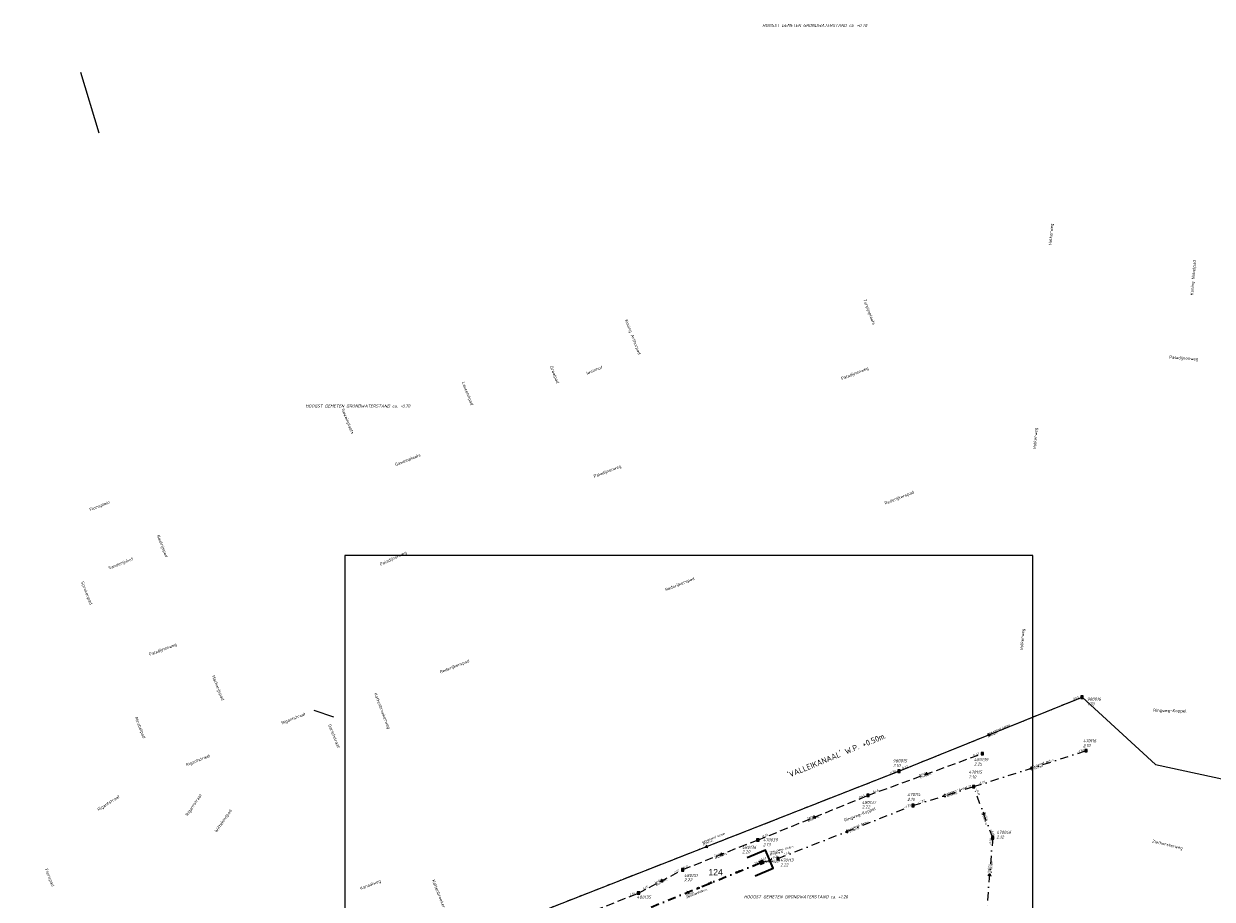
# Model space of a CAD drawing. Header units: metres. Extents: x 152202 to 157341, y 461610 to 468701.
# Tile 122 of 238: x 154585 to 155309, y 464277 to 464811. Entities that reach past the tile are written whole.
import ezdxf
from ezdxf.enums import TextEntityAlignment as Align
from ezdxf.lldxf.tags import DXFTag

# ---------------------------------------------------------------- set-up
doc = ezdxf.new("R2010")
doc.units = ezdxf.units.M
doc.header["$PDMODE"] = 64
doc.header["$PDSIZE"] = 1.5
for name, pattern in [('RI-GWA', [18.45, 6, -1.8, 1.75, -1.8, 1.75, -1.8, 1.75, -1.8]), ('RI-HWA', [7.4, 5, -2.4]), ('RI-VWA', [11, 5, -3, 0, -3])]:
    doc.linetypes.add(name, pattern=pattern)
doc.layers.get('0').update_dxf_attribs({"linetype": 'CONTINUOUS'})
doc.layers.get('DEFPOINTS').update_dxf_attribs({"linetype": 'CONTINUOUS'})
for name, color, linetype, lineweight in [('B-OI-RI-GWA-MATERIAAL-T18', 10, 'CONTINUOUS', 18), ('B-OI-RI-GWA-PUTDEKSELHOOGTE-T25', 10, 'CONTINUOUS', 25), ('B-OI-RI-GWA_BOB-T18', 10, 'CONTINUOUS', 18), ('B-OI-RI-GWA_DIAMETER-T18', 10, 'CONTINUOUS', 18), ('B-OI-RI-GWA_PUTNUMMER-T18', 10, 'CONTINUOUS', 18), ('B-OI-RI-GWA_RIOOLPUT-S', 10, 'CONTINUOUS', 25), ('B-OI-RI-GWA_TRANSPORTLEIDING-G', 10, 'RI-GWA', 18), ('B-OI-RI-HWA-BOB-T18', 150, 'CONTINUOUS', 18), ('B-OI-RI-HWA-MATERIAAL-T18', 150, 'CONTINUOUS', 18), ('B-OI-RI-HWA-PUTDEKSELHOOGTE-T25', 150, 'CONTINUOUS', 25), ('B-OI-RI-HWA-PUTNUMMER-T25', 150, 'CONTINUOUS', 25), ('B-OI-RI-HWA_DIAMETER-T18', 150, 'CONTINUOUS', 18), ('B-OI-RI-HWA_RIOOLPUT-S', 150, 'CONTINUOUS', 25), ('B-OI-RI-HWA_TRANSPORTLEIDING-G', 150, 'RI-HWA', 18), ('B-OI-RI-PERSLEIDING-G', 210, 'RI-PERS', 18), ('B-OI-RI-STROOMRICHTING-S', 252, 'CONTINUOUS', 25), ('B-OI-RI-VWA-BOB-T18', 34, 'CONTINUOUS', 18), ('B-OI-RI-VWA-DIAMETER-T18', 34, 'CONTINUOUS', 18), ('B-OI-RI-VWA-MATERIAAL-T18', 34, 'CONTINUOUS', 18), ('B-OI-RI-VWA_PUTDEKSELHOOGTE-T25', 34, 'CONTINUOUS', 25), ('B-OI-RI-VWA_PUTNUMMER-T25', 34, 'CONTINUOUS', 25), ('B-OI-RI-VWA_RIOOLPUT-S', 34, 'CONTINUOUS', 25), ('B-OI-RI-VWA_TRANSPORTLEIDING-G', 34, 'RI-VWA', 18), ('B-OI-WH-WATERPEIL-T35', 3, 'CONTINUOUS', 35), ('B-RO-OG-TOPOGRAFIE-T18', 2, 'CONTINUOUS', 18), ('N-OI-RI-STROOMRICHTING-S', 252, 'CONTINUOUS', 25), ('N-OI-RI-T50', 130, 'CONTINUOUS', 50), ('N-OI-RI-VRIJVERVAL_HULPSTUK-S', 210, 'CONTINUOUS', 25), ('N-OI-RI-VWA-BOB-T18', 36, 'CONTINUOUS', 18), ('N-OI-RI-VWA-DIAMETER-HOOGTE-T18', 36, 'CONTINUOUS', 18), ('N-OI-RI-VWA-DIAMETER-T18', 36, 'CONTINUOUS', 18), ('N-OI-RI-VWA-MATERIAAL-T18', 36, 'CONTINUOUS', 18), ('N-OI-RI-VWA_PUTDEKSELHOOGTE-T25', 36, 'CONTINUOUS', 25), ('N-OI-RI-VWA_PUTNUMMER-T25', 36, 'CONTINUOUS', 25), ('N-OI-RI-VWA_RIOOLPUT-S', 36, 'CONTINUOUS', 25), ('N-OI-RI-VWA_TRANSPORTLEIDING-G', 36, 'RI-VWA', 35), ('N-OI-WH-T25', 2, 'CONTINUOUS', 25), ('N-RO-KG-GRENS_WERK-G', 7, 'XX-WERKGRENS', 35)]:
    doc.layers.add(name, color=color, linetype=linetype, lineweight=lineweight)
doc.styles.add('ARIAL', font='arial.ttf')
doc.styles.add('NLCS-ISO-M200-T18', font='NLCS-ISO.ttf', dxfattribs={"height": 360})
doc.styles.add('NLCS-ISO-M500-T18_CURSIEF', font='NLCS-ISO.ttf', dxfattribs={"oblique": 15, "height": 0.9})
doc.styles.add('NLCS-ISO-M750-T18_CURSIEF', font='NLCS-ISO.ttf', dxfattribs={"oblique": 15, "height": 1.35})
doc.styles.add('NLCS-ISO-M750-T25_CURSIEF', font='NLCS-ISO.ttf', dxfattribs={"oblique": 15, "height": 1.875})
doc.styles.add('NLCS-ISO-M750-T35', font='NLCS-ISO.ttf', dxfattribs={"height": 2.625})
tags = doc.linetypes.add('RI-PERS', pattern='A,7,-2,["P",Standard,S=1.8,R=0,X=-0.5,Y=-0.9],-2,7,-2,[102,NLCS.SHX,S=1,R=180,X=0,Y=0],-2', length=22).pattern_tags.tags
tags[6] = DXFTag(74, 10)
doc.linetypes.add('XX-WERKGRENS', pattern='A,0,[137,NLCS.SHX,S=0.1,R=0,X=-1.1,Y=-1.35],-6', length=6)

# ---------------------------------------------------------------- blocks, each defined once
blk = doc.blocks.new('ACMAP_ANN_TEMPLATE_vwa-diam')
at = {"style": 'NLCS-ISO-M750-T18_CURSIEF', "oblique": 15}
blk.add_attdef('vwa-diam', (0.3, -1.3), '', height=1.35, dxfattribs=at)
blk = doc.blocks.new('ACMAP_ANN_TEMPLATE_vwa-diam-hoogte')
at = {"style": 'NLCS-ISO-M750-T18_CURSIEF', "oblique": 15}
blk.add_attdef('vwa-diam-hoogte', (6.5, -1.3), '', height=1.35, dxfattribs=at)
blk = doc.blocks.new('ACMAP_ANN_TEMPLATE_vwa-materiaal')
at = {"style": 'NLCS-ISO-M750-T18_CURSIEF', "oblique": 15}
blk.add_attdef('vwa-mat', (0.3, 0.2), '', height=1.35, dxfattribs=at)
blk = doc.blocks.new('ACMAP_ANN_TEMPLATE_vwa-nap-r')
at = {"style": 'NLCS-ISO-M750-T18_CURSIEF', "oblique": 15}
blk.add_attdef('vwa-nap-r', (-5.6, 0.2), '', height=1.35, dxfattribs=at)
blk = doc.blocks.new('ACMAP_ANN_TEMPLATE_type knoop')
at = {"layer": 'DEFPOINTS', "style": 'NLCS-ISO-M750-T18_CURSIEF', "oblique": 15}
blk.add_attdef('type_knoop', (0, 0), '', height=1.35, dxfattribs=at)
blk = doc.blocks.new('ACMAP_ANN_TEMPLATE_vwa-puth')
at = {"style": 'NLCS-ISO-M750-T25_CURSIEF', "oblique": 15}
blk.add_attdef('vwa-puth', (-3, 5), '', height=1.88, dxfattribs=at)
blk = doc.blocks.new('ACMAP_ANN_TEMPLATE_vwa-putnr')
at = {"style": 'NLCS-ISO-M750-T25_CURSIEF', "oblique": 15}
blk.add_attdef('vaw-putnr', (-3, 7.9), '', height=1.88, dxfattribs=at)
blk = doc.blocks.new('ACMAP_ANN_TEMPLATE_hwa-diam')
at = {"style": 'NLCS-ISO-M750-T18_CURSIEF', "oblique": 15}
blk.add_attdef('hwa-diam', (-3.7, -1.3), '', height=1.35, dxfattribs=at)
blk = doc.blocks.new('ACMAP_ANN_TEMPLATE_hwa-materiaal')
at = {"style": 'NLCS-ISO-M750-T18_CURSIEF', "oblique": 15}
blk.add_attdef('hwa-mat', (-3.7, 0.2), '', height=1.35, dxfattribs=at)
blk = doc.blocks.new('ACMAP_ANN_TEMPLATE_hwa-nap-l')
at = {"style": 'NLCS-ISO-M750-T18_CURSIEF', "oblique": 15}
blk.add_attdef('hwa-nap-l', (3.3, 0.2), '', height=1.35, dxfattribs=at)
blk = doc.blocks.new('ACMAP_ANN_TEMPLATE_hwa-nap-r')
at = {"style": 'NLCS-ISO-M750-T18_CURSIEF', "oblique": 15}
blk.add_attdef('hwa-nap-r', (-5.6, 0.2), '', height=1.35, dxfattribs=at)
blk = doc.blocks.new('ACMAP_ANN_TEMPLATE_vwa-nap-l')
at = {"style": 'NLCS-ISO-M750-T18_CURSIEF', "oblique": 15}
blk.add_attdef('vwa-nap-l', (3.3, 0.2), '', height=1.35, dxfattribs=at)
blk = doc.blocks.new('ACMAP_ANN_TEMPLATE_gwa-diam')
at = {"style": 'NLCS-ISO-M500-T18_CURSIEF', "oblique": 15}
blk.add_attdef('gwa-diam', (-2.2, -1.3), '', height=1.2, dxfattribs=at)
blk = doc.blocks.new('ACMAP_ANN_TEMPLATE_gwa-materiaal')
at = {"style": 'NLCS-ISO-M750-T18_CURSIEF', "oblique": 15}
blk.add_attdef('gwa-mat', (-2.2, 0.2), '', height=1.35, dxfattribs=at)
blk = doc.blocks.new('ACMAP_ANN_TEMPLATE_gwa-nap-l')
at = {"style": 'NLCS-ISO-M750-T18_CURSIEF', "oblique": 15}
blk.add_attdef('gwa-nap-l', (2.3, 0.2), '', height=1.35, dxfattribs=at)
blk = doc.blocks.new('ACMAP_ANN_TEMPLATE_gwa-nap-r')
at = {"style": 'NLCS-ISO-M750-T18_CURSIEF', "oblique": 15}
blk.add_attdef('gwa-nap-r', (-5.6, 0.2), '', height=1.35, dxfattribs=at)
blk = doc.blocks.new('ACMAP_ANN_TEMPLATE_hwa-puth')
at = {"color": 0, "linetype": 'ByBlock', "style": 'NLCS-ISO-M750-T25_CURSIEF', "oblique": 15}
blk.add_attdef('hwa-puth', (-9, -6.8), '', height=1.88, dxfattribs=at)
blk = doc.blocks.new('ACMAP_ANN_TEMPLATE_hwa-putnr')
at = {"color": 0, "linetype": 'ByBlock', "style": 'NLCS-ISO-M750-T25_CURSIEF', "oblique": 15}
blk.add_attdef('hwa-putnr', (-9, -4.1), '', height=1.88, dxfattribs=at)
blk = doc.blocks.new('ACMAP_ANN_TEMPLATE_gwa-puth')
at = {"style": 'NLCS-ISO-M750-T25_CURSIEF', "oblique": 15}
blk.add_attdef('gwa-puth', (3, -5), '', height=1.88, dxfattribs=at)
blk = doc.blocks.new('ACMAP_ANN_TEMPLATE_gwa-putnr')
at = {"style": 'NLCS-ISO-M750-T25_CURSIEF', "oblique": 15}
blk.add_attdef('gwa-putnr', (3, -2.1), '', height=1.88, dxfattribs=at)
blk = doc.blocks.new('SRI-HULP')
h = blk.add_hatch(color=256)
h.dxf.hatch_style = 1
h.paths.add_polyline_path([(-0.7, 0.7, 0.198912), (-1, 0, 0.198912), (-0.7, -0.7), (0, 0)])
h = blk.add_hatch(color=256)
h.dxf.hatch_style = 1
h.paths.add_polyline_path([(1, 0, 0.198912), (0.7, 0.7), (0, 0), (0.7, -0.7, 0.198912)])
for p, q in [((-0.7, 0.7), (0.7, -0.7)), ((-0.7, -0.7), (0.7, 0.7))]:
    blk.add_line(p, q)
blk.add_circle((0, 0), 1)
blk = doc.blocks.new('B-SRI-PUT_VWA-SO')
at = {"flags": 128}
blk.add_lwpolyline([(-2, 2), (2, 2), (2, -2), (-2, -2)], close=True, dxfattribs=at)
at = {"lineweight": -3, "flags": 128}
blk.add_lwpolyline([(2, -2), (2, 2), (-2, 2), (-2, -2)], close=True, dxfattribs=at)
at = {"lineweight": -3}
blk.add_circle((0, 0), 2, dxfattribs=at)

msp = doc.modelspace()

# ---------------------------------------------------------------- linework, layer by layer
at = {"layer": 'B-OI-RI-GWA_RIOOLPUT-S', "transparency": 33554623}
for p in [(155229.97, 464400.35), (155118.4, 464355.3)]:
    msp.add_point(p, dxfattribs=at)
at = {"layer": 'B-OI-RI-GWA_TRANSPORTLEIDING-G'}
for p, q in [((155118.4, 464355.3), (155229.97, 464400.35)), ((154882.1, 464262.7), (155118.4, 464355.3))]:
    msp.add_line(p, q, dxfattribs=at)
at = {"layer": 'B-OI-RI-HWA_RIOOLPUT-S'}
for p in [(155169.2, 464366), (155099.5, 464340.5), (155032.4, 464313.3), (154986.57, 464295.17), (154959.7, 464281)]:
    msp.add_point(p, dxfattribs=at)
at = {"layer": 'B-OI-RI-HWA_TRANSPORTLEIDING-G'}
for p, q in [((155099.5, 464340.5), (155169.2, 464366)), ((155032.4, 464313.3), (155099.5, 464340.5)), ((155032.4, 464313.3), (154986.57, 464295.17)), ((154959.7, 464281), (154986.57, 464295.17)), ((154885.2, 464251.3), (154959.7, 464281))]:
    msp.add_line(p, q, dxfattribs=at)
at = {"layer": 'B-OI-RI-PERSLEIDING-G'}
for p, q in [((154630.98, 464744.21), (154619.81, 464781.06)), ((155118.4, 464355.3), (155229.97, 464400.35)), ((155229.97, 464400.35), (155274.83, 464359.27)), ((154774.11, 464388.22), (154762.12, 464392.35)), ((154882.1, 464262.7), (155118.4, 464355.3)), ((155274.83, 464359.27), (155399.36, 464332.54))]:
    msp.add_line(p, q, dxfattribs=at)
at = {"layer": 'B-OI-RI-STROOMRICHTING-S'}
for points in [[(155172.58, 464377.95), (155174.18, 464377.82), (155173.12, 464376.62)], [(155199.32, 464357.91), (155198.17, 464356.79), (155199.76, 464356.54)], [(155135.45, 464354.42), (155134.35, 464353.25), (155135.95, 464353.07)], [(155146.58, 464341.21), (155145.42, 464340.09), (155147.01, 464339.83)], [(155067.01, 464328.11), (155065.95, 464326.9), (155067.56, 464326.77)], [(155170.88, 464329.16), (155169.71, 464330.26), (155169.53, 464328.65)], [(155086.89, 464319.36), (155085.82, 464318.17), (155087.42, 464318.02)], [(155001.33, 464310.2), (155000.25, 464309), (155001.85, 464308.86)], [(155010.56, 464305.43), (155009.48, 464304.23), (155011.09, 464304.1)], [(155040.96, 464301.89), (155039.72, 464300.86), (155041.28, 464300.48)], [(155172.86, 464291.51), (155173.7, 464292.88), (155174.3, 464291.38)], [(154974.07, 464289.39), (154973.14, 464288.08), (154974.74, 464288.12)]]:
    msp.add_lwpolyline(points, dxfattribs=at)
at = {"layer": 'B-OI-RI-VWA_RIOOLPUT-S'}
for p in [(155232.45, 464367.73), (155163.88, 464345.84), (155126.96, 464334.34), (155175.53, 464314.67), (155034.77, 464299.74), (155044.67, 464301.99)]:
    msp.add_point(p, dxfattribs=at)
at = {"layer": 'B-OI-RI-VWA_TRANSPORTLEIDING-G'}
for p, q in [((155163.88, 464345.84), (155232.45, 464367.73)), ((155126.96, 464334.34), (155163.88, 464345.84)), ((155175.53, 464314.67), (155163.88, 464345.84)), ((155044.67, 464301.99), (155126.96, 464334.34)), ((155175.53, 464314.67), (155171.87, 464271.09)), ((155034.77, 464299.74), (155044.67, 464301.99))]:
    msp.add_line(p, q, dxfattribs=at)
at = {"layer": 'DEFPOINTS', "flags": 128}
msp.add_lwpolyline([(155200.091, 464486.663), (154780.704, 464486.663), (154780.704, 464258.328), (154585.091, 464258.328), (154585.091, 463882.913), (154703.67, 463882.913), (154735.091, 463882.913), (155058.611, 463882.913), (155058.611, 463956.567), (155200.091, 463956.567)], close=True, dxfattribs=at)
at = {"layer": 'N-OI-RI-STROOMRICHTING-S'}
msp.add_lwpolyline([(154989.2, 464282.06), (154990.8, 464281.93), (154989.74, 464280.72)], dxfattribs=at)
msp.add_lwpolyline([(154989.2, 464282.06), (154990.8, 464281.93), (154989.74, 464280.72)], dxfattribs=at)
at = {"layer": 'N-OI-RI-VWA_RIOOLPUT-S'}
msp.add_point((155034.77, 464299.74), dxfattribs=at)
at = {"layer": 'N-OI-RI-VWA_TRANSPORTLEIDING-G'}
msp.add_line((154946.84, 464264.12), (155034.77, 464299.74), dxfattribs=at)
at = {"layer": 'N-RO-KG-GRENS_WERK-G', "ltscale": 0.5, "flags": 128}
msp.add_lwpolyline([(155030.731, 464291.427), (155041.749, 464296.183), (155036.994, 464307.2), (155025.976, 464302.445)], dxfattribs=at)

# ---------------------------------------------------------------- block references
at = {"layer": 'B-OI-RI-GWA-MATERIAAL-T18', "transparency": 33554623}
ref = msp.add_blockref('ACMAP_ANN_TEMPLATE_gwa-materiaal', (155174.185, 464377.825), dxfattribs=dict(at, rotation=21.98798818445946))
ref.add_attrib('gwa-mat', 'gewapend beton', (155172.07, 464377.187), dxfattribs={"layer": '0', "color": 0, "linetype": 'ByBlock', "height": 1.35, "rotation": 21.987988, "style": 'NLCS-ISO-M750-T18_CURSIEF', "oblique": 15})
ref = msp.add_blockref('ACMAP_ANN_TEMPLATE_gwa-materiaal', (155000.664, 464311.964), dxfattribs=dict(at, rotation=21.39895800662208))
ref.add_attrib('gwa-mat', 'gewapend beton', (154998.543, 464311.347), dxfattribs={"layer": '0', "color": 0, "linetype": 'ByBlock', "height": 1.35, "rotation": 21.398958, "style": 'NLCS-ISO-M750-T18_CURSIEF', "oblique": 15})
at = {"layer": 'B-OI-RI-GWA-PUTDEKSELHOOGTE-T25', "transparency": 33554623}
ref = msp.add_blockref('ACMAP_ANN_TEMPLATE_gwa-puth', (155229.97, 464400.35), dxfattribs=at)
ref.add_attrib('gwa-puth', '1.70', (155232.97, 464395.35), dxfattribs={"layer": '0', "color": 0, "linetype": 'ByBlock', "height": 1.875, "style": 'NLCS-ISO-M750-T25_CURSIEF', "oblique": 15})
ref = msp.add_blockref('ACMAP_ANN_TEMPLATE_gwa-puth', (155111.709, 464362.738), dxfattribs=at)
ref.add_attrib('gwa-puth', '2.10', (155114.709, 464357.738), dxfattribs={"layer": '0', "color": 0, "linetype": 'ByBlock', "height": 1.875, "style": 'NLCS-ISO-M750-T25_CURSIEF', "oblique": 15})
at = {"layer": 'B-OI-RI-GWA_BOB-T18', "transparency": 33554623}
ref = msp.add_blockref('ACMAP_ANN_TEMPLATE_gwa-nap-r', (155229.97, 464400.35), dxfattribs=dict(at, rotation=21.98798818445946))
ref.add_attrib('gwa-nap-r', '0.05', (155224.702, 464398.439), dxfattribs={"layer": '0', "color": 0, "linetype": 'ByBlock', "height": 1.35, "rotation": 21.987988, "style": 'NLCS-ISO-M750-T18_CURSIEF', "oblique": 15})
ref = msp.add_blockref('ACMAP_ANN_TEMPLATE_gwa-nap-r', (155118.4, 464355.3), dxfattribs=dict(at, rotation=21.39895800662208))
ref.add_attrib('gwa-nap-r', '0.30', (155113.113, 464353.443), dxfattribs={"layer": '0', "color": 0, "linetype": 'ByBlock', "height": 1.35, "rotation": 21.398958, "style": 'NLCS-ISO-M750-T18_CURSIEF', "oblique": 15})
ref = msp.add_blockref('ACMAP_ANN_TEMPLATE_gwa-nap-l', (155118.4, 464355.3), dxfattribs=dict(at, rotation=21.98798818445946))
ref.add_attrib('gwa-nap-l', '0.30', (155120.458, 464356.347), dxfattribs={"layer": '0', "color": 0, "linetype": 'ByBlock', "height": 1.35, "rotation": 21.987988, "style": 'NLCS-ISO-M750-T18_CURSIEF', "oblique": 15})
at = {"layer": 'B-OI-RI-GWA_DIAMETER-T18', "transparency": 33554623}
ref = msp.add_blockref('ACMAP_ANN_TEMPLATE_gwa-diam', (155174.185, 464377.825), dxfattribs=dict(at, rotation=21.98798818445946))
ref.add_attrib('gwa-diam', '%%c700mm.', (155172.632, 464375.796), dxfattribs={"layer": '0', "color": 0, "linetype": 'ByBlock', "height": 1.2, "rotation": 21.987988, "style": 'NLCS-ISO-M500-T18_CURSIEF', "oblique": 15})
ref = msp.add_blockref('ACMAP_ANN_TEMPLATE_gwa-diam', (155000.664, 464311.964), dxfattribs=dict(at, rotation=21.39895800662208))
ref.add_attrib('gwa-diam', '%%c700mm.', (154999.09, 464309.951), dxfattribs={"layer": '0', "color": 0, "linetype": 'ByBlock', "height": 1.2, "rotation": 21.398958, "style": 'NLCS-ISO-M500-T18_CURSIEF', "oblique": 15})
at = {"layer": 'B-OI-RI-GWA_PUTNUMMER-T18', "transparency": 33554623}
ref = msp.add_blockref('ACMAP_ANN_TEMPLATE_gwa-putnr', (155229.97, 464400.35), dxfattribs=at)
ref.add_attrib('gwa-putnr', '980016', (155232.97, 464398.25), dxfattribs={"layer": '0', "color": 0, "linetype": 'ByBlock', "height": 1.875, "style": 'NLCS-ISO-M750-T25_CURSIEF', "oblique": 15})
ref = msp.add_blockref('ACMAP_ANN_TEMPLATE_gwa-putnr', (155111.709, 464362.738), dxfattribs=at)
ref.add_attrib('gwa-putnr', '980015', (155114.709, 464360.638), dxfattribs={"layer": '0', "color": 0, "linetype": 'ByBlock', "height": 1.875, "style": 'NLCS-ISO-M750-T25_CURSIEF', "oblique": 15})
at = {"layer": 'B-OI-RI-HWA-BOB-T18'}
ref = msp.add_blockref('ACMAP_ANN_TEMPLATE_hwa-nap-r', (155169.2, 464366), dxfattribs=dict(at, rotation=20.09523119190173))
ref.add_attrib('hwa-nap-r', '0.52', (155163.872, 464364.264), dxfattribs={"layer": '0', "color": 0, "linetype": 'ByBlock', "height": 1.35, "rotation": 20.095231, "style": 'NLCS-ISO-M750-T18_CURSIEF', "oblique": 15})
ref = msp.add_blockref('ACMAP_ANN_TEMPLATE_hwa-nap-r', (155099.5, 464340.5), dxfattribs=dict(at, rotation=22.06591748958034))
ref.add_attrib('hwa-nap-r', '0.45', (155094.235, 464338.582), dxfattribs={"layer": '0', "color": 0, "linetype": 'ByBlock', "height": 1.35, "rotation": 22.065917, "style": 'NLCS-ISO-M750-T18_CURSIEF', "oblique": 15})
ref = msp.add_blockref('ACMAP_ANN_TEMPLATE_hwa-nap-l', (155099.5, 464340.5), dxfattribs=dict(at, rotation=20.09523119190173))
ref.add_attrib('hwa-nap-l', '0.45', (155102.53, 464341.822), dxfattribs={"layer": '0', "color": 0, "linetype": 'ByBlock', "height": 1.35, "rotation": 20.095231, "style": 'NLCS-ISO-M750-T18_CURSIEF', "oblique": 15})
ref = msp.add_blockref('ACMAP_ANN_TEMPLATE_hwa-nap-l', (155032.4, 464313.3), dxfattribs=dict(at, rotation=22.06591748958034))
ref.add_attrib('hwa-nap-l', '0.31', (155035.383, 464314.725), dxfattribs={"layer": '0', "color": 0, "linetype": 'ByBlock', "height": 1.35, "rotation": 22.065917, "style": 'NLCS-ISO-M750-T18_CURSIEF', "oblique": 15})
ref = msp.add_blockref('ACMAP_ANN_TEMPLATE_hwa-nap-l', (155032.4, 464313.3), dxfattribs=dict(at, rotation=21.58337528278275))
ref.add_attrib('hwa-nap-l', '0.31', (155035.395, 464314.7), dxfattribs={"layer": '0', "color": 0, "linetype": 'ByBlock', "height": 1.35, "rotation": 21.583375, "style": 'NLCS-ISO-M750-T18_CURSIEF', "oblique": 15})
ref = msp.add_blockref('ACMAP_ANN_TEMPLATE_hwa-nap-r', (154992.288, 464297.418), dxfattribs=dict(at, rotation=21.58337528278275))
ref.add_attrib('hwa-nap-r', '0.21', (154987.008, 464295.544), dxfattribs={"layer": '0', "color": 0, "linetype": 'ByBlock', "height": 1.35, "rotation": 21.583375, "style": 'NLCS-ISO-M750-T18_CURSIEF', "oblique": 15})
ref = msp.add_blockref('ACMAP_ANN_TEMPLATE_hwa-nap-r', (154986.57, 464295.17), dxfattribs=dict(at, rotation=27.80509895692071))
ref.add_attrib('hwa-nap-r', '0.21', (154981.523, 464292.735), dxfattribs={"layer": '0', "color": 0, "linetype": 'ByBlock', "height": 1.35, "rotation": 27.805099, "style": 'NLCS-ISO-M750-T18_CURSIEF', "oblique": 15})
ref = msp.add_blockref('ACMAP_ANN_TEMPLATE_hwa-nap-l', (154959.7, 464281), dxfattribs=dict(at, rotation=27.80509895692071))
ref.add_attrib('hwa-nap-l', '0.15', (154962.526, 464282.716), dxfattribs={"layer": '0', "color": 0, "linetype": 'ByBlock', "height": 1.35, "rotation": 27.805099, "style": 'NLCS-ISO-M750-T18_CURSIEF', "oblique": 15})
ref = msp.add_blockref('ACMAP_ANN_TEMPLATE_hwa-nap-r', (154959.7, 464281), dxfattribs=dict(at, rotation=21.73507960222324))
ref.add_attrib('hwa-nap-r', '0.15', (154954.424, 464279.112), dxfattribs={"layer": '0', "color": 0, "linetype": 'ByBlock', "height": 1.35, "rotation": 21.73508, "style": 'NLCS-ISO-M750-T18_CURSIEF', "oblique": 15})
at = {"layer": 'B-OI-RI-HWA-MATERIAAL-T18'}
ref = msp.add_blockref('ACMAP_ANN_TEMPLATE_hwa-materiaal', (155134.35, 464353.25), dxfattribs=dict(at, rotation=20.09523119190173))
ref.add_attrib('hwa-mat', 'beton', (155130.807, 464352.167), dxfattribs={"layer": '0', "color": 0, "linetype": 'ByBlock', "height": 1.35, "rotation": 20.095231, "style": 'NLCS-ISO-M750-T18_CURSIEF', "oblique": 15})
ref = msp.add_blockref('ACMAP_ANN_TEMPLATE_hwa-materiaal', (155065.95, 464326.9), dxfattribs=dict(at, rotation=22.06591748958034))
ref.add_attrib('hwa-mat', 'beton', (155062.446, 464325.695), dxfattribs={"layer": '0', "color": 0, "linetype": 'ByBlock', "height": 1.35, "rotation": 22.065917, "style": 'NLCS-ISO-M750-T18_CURSIEF', "oblique": 15})
ref = msp.add_blockref('ACMAP_ANN_TEMPLATE_hwa-materiaal', (155009.485, 464304.235), dxfattribs=dict(at, rotation=21.58337528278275))
ref.add_attrib('hwa-mat', 'beton', (155005.971, 464303.06), dxfattribs={"layer": '0', "color": 0, "linetype": 'ByBlock', "height": 1.35, "rotation": 21.583375, "style": 'NLCS-ISO-M750-T18_CURSIEF', "oblique": 15})
ref = msp.add_blockref('ACMAP_ANN_TEMPLATE_hwa-materiaal', (154973.135, 464288.085), dxfattribs=dict(at, rotation=27.80509895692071))
ref.add_attrib('hwa-mat', 'beton', (154969.769, 464286.536), dxfattribs={"layer": '0', "color": 0, "linetype": 'ByBlock', "height": 1.35, "rotation": 27.805099, "style": 'NLCS-ISO-M750-T18_CURSIEF', "oblique": 15})
at = {"layer": 'B-OI-RI-HWA-PUTDEKSELHOOGTE-T25'}
for p, values in [((155173.138, 464365.47), {'hwa-puth': '2.25'}), ((155104.811, 464339.415), {'hwa-puth': '2.22'}), ((155031.796, 464312.019), {'hwa-puth': '2.20'}), ((154996.453, 464294.869), {'hwa-puth': '2.22'})]:
    msp.add_blockref('ACMAP_ANN_TEMPLATE_hwa-puth', p, dxfattribs=at).add_auto_attribs(values)
at = {"layer": 'B-OI-RI-HWA-PUTNUMMER-T25'}
for p, values in [((155173.138, 464365.47), {'hwa-putnr': '480139'}), ((155104.811, 464339.415), {'hwa-putnr': '480137'}), ((155031.796, 464312.019), {'hwa-putnr': '480136'}), ((154996.453, 464294.869), {'hwa-putnr': '480151'}), ((154967.622, 464281.678), {'hwa-putnr': '480135'})]:
    msp.add_blockref('ACMAP_ANN_TEMPLATE_hwa-putnr', p, dxfattribs=at).add_auto_attribs(values)
at = {"layer": 'B-OI-RI-HWA_DIAMETER-T18'}
ref = msp.add_blockref('ACMAP_ANN_TEMPLATE_hwa-diam', (155134.35, 464353.25), dxfattribs=dict(at, rotation=20.09523119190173))
ref.add_attrib('hwa-diam', '%%c400mm.', (155131.322, 464350.758), dxfattribs={"layer": '0', "color": 0, "linetype": 'ByBlock', "height": 1.35, "rotation": 20.095231, "style": 'NLCS-ISO-M750-T18_CURSIEF', "oblique": 15})
ref = msp.add_blockref('ACMAP_ANN_TEMPLATE_hwa-diam', (155065.95, 464326.9), dxfattribs=dict(at, rotation=22.06591748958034))
ref.add_attrib('hwa-diam', '%%c400mm.', (155063.009, 464324.305), dxfattribs={"layer": '0', "color": 0, "linetype": 'ByBlock', "height": 1.35, "rotation": 22.065917, "style": 'NLCS-ISO-M750-T18_CURSIEF', "oblique": 15})
ref = msp.add_blockref('ACMAP_ANN_TEMPLATE_hwa-diam', (155009.485, 464304.235), dxfattribs=dict(at, rotation=21.58337528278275))
ref.add_attrib('hwa-diam', '%%c400mm.', (155006.523, 464301.665), dxfattribs={"layer": '0', "color": 0, "linetype": 'ByBlock', "height": 1.35, "rotation": 21.583375, "style": 'NLCS-ISO-M750-T18_CURSIEF', "oblique": 15})
ref = msp.add_blockref('ACMAP_ANN_TEMPLATE_hwa-diam', (154973.135, 464288.085), dxfattribs=dict(at, rotation=27.80509895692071))
ref.add_attrib('hwa-diam', '%%c400mm.', (154970.469, 464285.209), dxfattribs={"layer": '0', "color": 0, "linetype": 'ByBlock', "height": 1.35, "rotation": 27.805099, "style": 'NLCS-ISO-M750-T18_CURSIEF', "oblique": 15})
at = {"layer": 'B-OI-RI-VWA-BOB-T18'}
ref = msp.add_blockref('ACMAP_ANN_TEMPLATE_vwa-nap-r', (155232.45, 464367.73), dxfattribs=dict(at, rotation=17.70494544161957))
ref.add_attrib('vwa-nap-r', '-1.30', (155227.054, 464366.217), dxfattribs={"layer": '0', "color": 0, "linetype": 'ByBlock', "height": 1.35, "rotation": 17.704945, "style": 'NLCS-ISO-M750-T18_CURSIEF', "oblique": 15})
ref = msp.add_blockref('ACMAP_ANN_TEMPLATE_vwa-nap-l', (155163.88, 464345.84), dxfattribs=dict(at, rotation=17.70494544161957))
ref.add_attrib('vwa-nap-l', '-1.31', (155166.963, 464347.034), dxfattribs={"layer": '0', "color": 0, "linetype": 'ByBlock', "height": 1.35, "rotation": 17.704945, "style": 'NLCS-ISO-M750-T18_CURSIEF', "oblique": 15})
ref = msp.add_blockref('ACMAP_ANN_TEMPLATE_vwa-nap-r', (155163.88, 464345.84), dxfattribs=dict(at, rotation=17.300991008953))
ref.add_attrib('vwa-nap-r', '-1.31', (155158.474, 464344.366), dxfattribs={"layer": '0', "color": 0, "linetype": 'ByBlock', "height": 1.35, "rotation": 17.300991, "style": 'NLCS-ISO-M750-T18_CURSIEF', "oblique": 15})
ref = msp.add_blockref('ACMAP_ANN_TEMPLATE_vwa-nap-r', (155166.867, 464339.275), dxfattribs=dict(at, rotation=290.4935722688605))
ref.add_attrib('vwa-nap-r', '-0.31', (155165.094, 464344.591), dxfattribs={"layer": '0', "color": 0, "linetype": 'ByBlock', "height": 1.35, "rotation": 290.493572, "style": 'NLCS-ISO-M750-T18_CURSIEF', "oblique": 15})
ref = msp.add_blockref('ACMAP_ANN_TEMPLATE_vwa-nap-r', (155126.96, 464334.34), dxfattribs=dict(at, rotation=21.46087573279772))
ref.add_attrib('vwa-nap-r', '-1.33', (155121.675, 464332.477), dxfattribs={"layer": '0', "color": 0, "linetype": 'ByBlock', "height": 1.35, "rotation": 21.460876, "style": 'NLCS-ISO-M750-T18_CURSIEF', "oblique": 15})
ref = msp.add_blockref('ACMAP_ANN_TEMPLATE_vwa-nap-l', (155126.96, 464334.34), dxfattribs=dict(at, rotation=17.300991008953))
ref.add_attrib('vwa-nap-l', '-1.33', (155130.051, 464335.512), dxfattribs={"layer": '0', "color": 0, "linetype": 'ByBlock', "height": 1.35, "rotation": 17.300991, "style": 'NLCS-ISO-M750-T18_CURSIEF', "oblique": 15})
ref = msp.add_blockref('ACMAP_ANN_TEMPLATE_vwa-nap-l', (155172.64, 464322.857), dxfattribs=dict(at, rotation=290.4935722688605))
ref.add_attrib('vwa-nap-l', '-0.10', (155173.983, 464319.836), dxfattribs={"layer": '0', "color": 0, "linetype": 'ByBlock', "height": 1.35, "rotation": 290.493572, "style": 'NLCS-ISO-M750-T18_CURSIEF', "oblique": 15})
ref = msp.add_blockref('ACMAP_ANN_TEMPLATE_vwa-nap-l', (155174.535, 464306.53), dxfattribs=dict(at, rotation=85.19936662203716))
ref.add_attrib('vwa-nap-l', '-0.06', (155174.612, 464309.835), dxfattribs={"layer": '0', "color": 0, "linetype": 'ByBlock', "height": 1.35, "rotation": 85.199367, "style": 'NLCS-ISO-M750-T18_CURSIEF', "oblique": 15})
ref = msp.add_blockref('ACMAP_ANN_TEMPLATE_vwa-nap-l', (155044.67, 464301.99), dxfattribs=dict(at, rotation=21.46087573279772))
ref.add_attrib('vwa-nap-l', '-1.40', (155047.668, 464303.383), dxfattribs={"layer": '0', "color": 0, "linetype": 'ByBlock', "height": 1.35, "rotation": 21.460876, "style": 'NLCS-ISO-M750-T18_CURSIEF', "oblique": 15})
ref = msp.add_blockref('ACMAP_ANN_TEMPLATE_vwa-nap-l', (155030.154, 464299.76), dxfattribs=dict(at, rotation=12.80426606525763))
ref.add_attrib('vwa-nap-l', '-1.41', (155033.328, 464300.687), dxfattribs={"layer": '0', "color": 0, "linetype": 'ByBlock', "height": 1.35, "rotation": 12.804266, "style": 'NLCS-ISO-M750-T18_CURSIEF', "oblique": 15})
ref = msp.add_blockref('ACMAP_ANN_TEMPLATE_vwa-nap-r', (155045.75, 464302.756), dxfattribs=dict(at, rotation=12.80426606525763))
ref.add_attrib('vwa-nap-r', '-1.40', (155040.245, 464301.71), dxfattribs={"layer": '0', "color": 0, "linetype": 'ByBlock', "height": 1.35, "rotation": 12.804266, "style": 'NLCS-ISO-M750-T18_CURSIEF', "oblique": 15})
at = {"layer": 'B-OI-RI-VWA-DIAMETER-T18'}
ref = msp.add_blockref('ACMAP_ANN_TEMPLATE_vwa-diam', (155198.165, 464356.785), dxfattribs=dict(at, rotation=17.70494544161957))
ref.add_attrib('vwa-diam', '%%c1000mm.', (155198.846, 464355.638), dxfattribs={"layer": '0', "color": 0, "linetype": 'ByBlock', "height": 1.35, "rotation": 17.704945, "style": 'NLCS-ISO-M750-T18_CURSIEF', "oblique": 15})
ref = msp.add_blockref('ACMAP_ANN_TEMPLATE_vwa-diam', (155145.42, 464340.09), dxfattribs=dict(at, rotation=17.300991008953))
ref.add_attrib('vwa-diam', '%%c1000mm.', (155146.093, 464338.938), dxfattribs={"layer": '0', "color": 0, "linetype": 'ByBlock', "height": 1.35, "rotation": 17.300991, "style": 'NLCS-ISO-M750-T18_CURSIEF', "oblique": 15})
ref = msp.add_blockref('ACMAP_ANN_TEMPLATE_vwa-diam', (155169.705, 464330.255), dxfattribs=dict(at, rotation=290.4935722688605))
ref.add_attrib('vwa-diam', '%%c300mm.', (155168.592, 464329.519), dxfattribs={"layer": '0', "color": 0, "linetype": 'ByBlock', "height": 1.35, "rotation": 290.493572, "style": 'NLCS-ISO-M750-T18_CURSIEF', "oblique": 15})
ref = msp.add_blockref('ACMAP_ANN_TEMPLATE_vwa-diam', (155085.815, 464318.165), dxfattribs=dict(at, rotation=21.46087573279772))
ref.add_attrib('vwa-diam', '%%c1000mm.', (155086.57, 464317.065), dxfattribs={"layer": '0', "color": 0, "linetype": 'ByBlock', "height": 1.35, "rotation": 21.460876, "style": 'NLCS-ISO-M750-T18_CURSIEF', "oblique": 15})
ref = msp.add_blockref('ACMAP_ANN_TEMPLATE_vwa-diam', (155039.124, 464304.989), dxfattribs=dict(at, rotation=12.80426606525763))
ref.add_attrib('vwa-diam', '%%c1000mm.', (155039.705, 464303.788), dxfattribs={"layer": '0', "color": 0, "linetype": 'ByBlock', "height": 1.35, "rotation": 12.804266, "style": 'NLCS-ISO-M750-T18_CURSIEF', "oblique": 15})
ref = msp.add_blockref('ACMAP_ANN_TEMPLATE_vwa-diam', (155173.7, 464292.88), dxfattribs=dict(at, rotation=85.19936662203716))
ref.add_attrib('vwa-diam', '%%c300mm.', (155175.021, 464293.07), dxfattribs={"layer": '0', "color": 0, "linetype": 'ByBlock', "height": 1.35, "rotation": 85.199367, "style": 'NLCS-ISO-M750-T18_CURSIEF', "oblique": 15})
at = {"layer": 'B-OI-RI-VWA-MATERIAAL-T18'}
ref = msp.add_blockref('ACMAP_ANN_TEMPLATE_vwa-materiaal', (155198.165, 464356.785), dxfattribs=dict(at, rotation=17.70494544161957))
ref.add_attrib('vwa-mat', 'gewapend beton', (155198.39, 464357.067), dxfattribs={"layer": '0', "color": 0, "linetype": 'ByBlock', "height": 1.35, "rotation": 17.704945, "style": 'NLCS-ISO-M750-T18_CURSIEF', "oblique": 15})
ref = msp.add_blockref('ACMAP_ANN_TEMPLATE_vwa-materiaal', (155145.42, 464340.09), dxfattribs=dict(at, rotation=17.300991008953))
ref.add_attrib('vwa-mat', 'gewapend beton', (155145.647, 464340.37), dxfattribs={"layer": '0', "color": 0, "linetype": 'ByBlock', "height": 1.35, "rotation": 17.300991, "style": 'NLCS-ISO-M750-T18_CURSIEF', "oblique": 15})
ref = msp.add_blockref('ACMAP_ANN_TEMPLATE_vwa-materiaal', (155169.705, 464330.255), dxfattribs=dict(at, rotation=290.4935722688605))
ref.add_attrib('vwa-mat', 'beton', (155169.997, 464330.044), dxfattribs={"layer": '0', "color": 0, "linetype": 'ByBlock', "height": 1.35, "rotation": 290.493572, "style": 'NLCS-ISO-M750-T18_CURSIEF', "oblique": 15})
ref = msp.add_blockref('ACMAP_ANN_TEMPLATE_vwa-materiaal', (155085.815, 464318.165), dxfattribs=dict(at, rotation=21.46087573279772))
ref.add_attrib('vwa-mat', 'gewapend beton', (155086.021, 464318.461), dxfattribs={"layer": '0', "color": 0, "linetype": 'ByBlock', "height": 1.35, "rotation": 21.460876, "style": 'NLCS-ISO-M750-T18_CURSIEF', "oblique": 15})
ref = msp.add_blockref('ACMAP_ANN_TEMPLATE_vwa-materiaal', (155039.124, 464304.989), dxfattribs=dict(at, rotation=12.80426606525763))
ref.add_attrib('vwa-mat', 'gewapend beton', (155039.372, 464305.251), dxfattribs={"layer": '0', "color": 0, "linetype": 'ByBlock', "height": 1.35, "rotation": 12.804266, "style": 'NLCS-ISO-M750-T18_CURSIEF', "oblique": 15})
ref = msp.add_blockref('ACMAP_ANN_TEMPLATE_vwa-materiaal', (155173.7, 464292.88), dxfattribs=dict(at, rotation=85.19936662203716))
ref.add_attrib('vwa-mat', 'beton', (155173.526, 464293.196), dxfattribs={"layer": '0', "color": 0, "linetype": 'ByBlock', "height": 1.35, "rotation": 85.199367, "style": 'NLCS-ISO-M750-T18_CURSIEF', "oblique": 15})
at = {"layer": 'B-OI-RI-VWA_PUTDEKSELHOOGTE-T25'}
ref = msp.add_blockref('ACMAP_ANN_TEMPLATE_vwa-puth', (155233.549, 464364.908), dxfattribs=at)
ref.add_attrib('vwa-puth', '2.10', (155230.549, 464369.908), dxfattribs={"layer": '0', "color": 0, "linetype": 'ByBlock', "height": 1.875, "style": 'NLCS-ISO-M750-T25_CURSIEF', "oblique": 15})
ref = msp.add_blockref('ACMAP_ANN_TEMPLATE_vwa-puth', (155163.88, 464345.84), dxfattribs=at)
ref.add_attrib('vwa-puth', '2.10', (155160.88, 464350.84), dxfattribs={"layer": '0', "color": 0, "linetype": 'ByBlock', "height": 1.875, "style": 'NLCS-ISO-M750-T25_CURSIEF', "oblique": 15})
ref = msp.add_blockref('ACMAP_ANN_TEMPLATE_vwa-puth', (155126.477, 464332.169), dxfattribs=at)
ref.add_attrib('vwa-puth', '2.10', (155123.477, 464337.169), dxfattribs={"layer": '0', "color": 0, "linetype": 'ByBlock', "height": 1.875, "style": 'NLCS-ISO-M750-T25_CURSIEF', "oblique": 15})
ref = msp.add_blockref('ACMAP_ANN_TEMPLATE_vwa-puth', (155180.794, 464309.183), dxfattribs=at)
ref.add_attrib('vwa-puth', '2.12', (155177.794, 464314.183), dxfattribs={"layer": '0', "color": 0, "linetype": 'ByBlock', "height": 1.875, "style": 'NLCS-ISO-M750-T25_CURSIEF', "oblique": 15})
ref = msp.add_blockref('ACMAP_ANN_TEMPLATE_vwa-puth', (155049.049, 464292.232), dxfattribs=at)
ref.add_attrib('vwa-puth', '2.22', (155046.049, 464297.232), dxfattribs={"layer": '0', "color": 0, "linetype": 'ByBlock', "height": 1.875, "style": 'NLCS-ISO-M750-T25_CURSIEF', "oblique": 15})
at = {"layer": 'B-OI-RI-VWA_PUTNUMMER-T25'}
ref = msp.add_blockref('ACMAP_ANN_TEMPLATE_vwa-putnr', (155233.549, 464364.908), dxfattribs=at)
ref.add_attrib('vaw-putnr', '470116', (155230.549, 464372.808), dxfattribs={"layer": '0', "color": 0, "linetype": 'ByBlock', "height": 1.875, "style": 'NLCS-ISO-M750-T25_CURSIEF', "oblique": 15})
ref = msp.add_blockref('ACMAP_ANN_TEMPLATE_vwa-putnr', (155163.88, 464345.84), dxfattribs=at)
ref.add_attrib('vaw-putnr', '470115', (155160.88, 464353.74), dxfattribs={"layer": '0', "color": 0, "linetype": 'ByBlock', "height": 1.875, "style": 'NLCS-ISO-M750-T25_CURSIEF', "oblique": 15})
ref = msp.add_blockref('ACMAP_ANN_TEMPLATE_vwa-putnr', (155126.477, 464332.169), dxfattribs=at)
ref.add_attrib('vaw-putnr', '470114', (155123.477, 464340.069), dxfattribs={"layer": '0', "color": 0, "linetype": 'ByBlock', "height": 1.875, "style": 'NLCS-ISO-M750-T25_CURSIEF', "oblique": 15})
ref = msp.add_blockref('ACMAP_ANN_TEMPLATE_vwa-putnr', (155180.794, 464309.183), dxfattribs=at)
ref.add_attrib('vaw-putnr', '470046', (155177.794, 464317.083), dxfattribs={"layer": '0', "color": 0, "linetype": 'ByBlock', "height": 1.875, "style": 'NLCS-ISO-M750-T25_CURSIEF', "oblique": 15})
ref = msp.add_blockref('ACMAP_ANN_TEMPLATE_vwa-putnr', (155049.049, 464292.232), dxfattribs=at)
ref.add_attrib('vaw-putnr', '470113', (155046.049, 464300.132), dxfattribs={"layer": '0', "color": 0, "linetype": 'ByBlock', "height": 1.875, "style": 'NLCS-ISO-M750-T25_CURSIEF', "oblique": 15})
at = {"layer": 'DEFPOINTS'}
msp.add_blockref('ACMAP_ANN_TEMPLATE_type knoop', (155034.77, 464299.74), dxfattribs=at).add_auto_attribs({'type_knoop': 'inspectieput'})
at = {"layer": 'N-OI-RI-VRIJVERVAL_HULPSTUK-S', "xscale": 0.5, "yscale": 0.5, "zscale": 0.5}
for p in [(155019.656, 464293.625), (155019.656, 464293.625), (155021.141, 464294.219), (154996.219, 464284.125), (155002.609, 464286.719), (155003.922, 464287.25)]:
    msp.add_blockref('SRI-HULP', p, dxfattribs=at)
at = {"layer": 'N-OI-RI-VWA-BOB-T18', "rotation": 22.05262153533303}
msp.add_blockref('ACMAP_ANN_TEMPLATE_vwa-nap-r', (155034.77, 464299.74), dxfattribs=at).add_auto_attribs({'vwa-nap-r': '-1.45'})
at = {"layer": 'N-OI-RI-VWA-DIAMETER-HOOGTE-T18', "rotation": 22.05262153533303}
msp.add_blockref('ACMAP_ANN_TEMPLATE_vwa-diam-hoogte', (154988.308, 464278.751), dxfattribs=at).add_auto_attribs({'vwa-diam-hoogte': '/900mm.'})
at = {"layer": 'N-OI-RI-VWA-DIAMETER-T18', "rotation": 22.05262153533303}
msp.add_blockref('ACMAP_ANN_TEMPLATE_vwa-diam', (154988.308, 464278.751), dxfattribs=at).add_auto_attribs({'vwa-diam': '%%c600mm.'})
at = {"layer": 'N-OI-RI-VWA-MATERIAAL-T18', "rotation": 22.05262153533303}
msp.add_blockref('ACMAP_ANN_TEMPLATE_vwa-materiaal', (154988.308, 464278.751), dxfattribs=at).add_auto_attribs({'vwa-mat': 'beton'})
at = {"layer": 'N-OI-RI-VWA_PUTDEKSELHOOGTE-T25'}
msp.add_blockref('ACMAP_ANN_TEMPLATE_vwa-puth', (155038.584, 464304.566), dxfattribs=at).add_auto_attribs({'vwa-puth': '2.13'})
at = {"layer": 'N-OI-RI-VWA_PUTNUMMER-T25'}
msp.add_blockref('ACMAP_ANN_TEMPLATE_vwa-putnr', (155038.584, 464304.566), dxfattribs=at).add_auto_attribs({'vaw-putnr': '470039'})
at = {"layer": 'N-OI-RI-VWA_RIOOLPUT-S', "xscale": 0.5, "yscale": 0.5, "zscale": 0.5, "rotation": 111.3684369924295}
msp.add_blockref('B-SRI-PUT_VWA-SO', (155034.77, 464299.74), dxfattribs=at)

# ---------------------------------------------------------------- texts
at = {"layer": 'B-OI-WH-WATERPEIL-T35', "style": 'NLCS-ISO-M750-T35'}
msp.add_text("'VALLEIKANAAL' W.P. +0.50m.", height=3.5, rotation=22.298065, dxfattribs=at).set_placement((155051.248, 464351.08))
at = {"layer": 'B-RO-OG-TOPOGRAFIE-T18', "style": 'NLCS-ISO-M200-T18'}
for s, rotation, p in [('Holkerweg', 85.5, (155211.28, 464682.433)), ('Koning Nobelpad', 85.5, (155297.929, 464656.041)), ('Turpijnplaats', 291, (155100.142, 464635.082)), ('Koning Arthurpad', 291.3, (154956.049, 464619.838)), ('Graalpad', 291.4, (154908.35, 464596.911)), ('Iweinhof', 21.6, (154932.892, 464599.721)), ('Paladijnenweg', 356.1, (155292.004, 464606.804)), ('Paladijnenweg', 21.5, (155091.58, 464597.52)), ('Lancelotpad', 291.7, (154855.402, 464585.357)), ('Gaweinplaats', 291.7, (154782.341, 464568.414)), ('Holkerweg', 85.5, (155201.754, 464558.022)), ('Gaweinplaats', 21.5, (154819.201, 464544.878)), ('Paladijnenweg', 21.2, (154940.82, 464537.885)), ('Rederijkerspad', 21.5, (155118.674, 464521.772)), ('Florisplein', 21.7, (154631.429, 464516.735)), ('Beatrijspad', 291.6, (154669.361, 464492.379)), ('Sanderijnhof', 21.4, (154644.395, 464481.724)), ('Paladijnenweg', 24.9, (154810.389, 464484.798)), ('Rederijkerspad', 21.9, (154984.918, 464469.089)), ('Sprokenpad', 291.6, (154623.246, 464463.757)), ('Holkerweg', 86.2, (155193.76, 464435.518)), ('Paladijnenweg', 20.7, (154669.921, 464429.315)), ('Rederijkerspad', 21.8, (154847.73, 464418.96)), ('Macharijspad', 291.6, (154703.282, 464405.963)), ('Kattenbroekerweg', 290.9, (154803.317, 464391.896)), ('Ringweg-Koppel', 359.1, (155283.524, 464391.942)), ('Mirabelpad', 291.6, (154655.843, 464381.763)), ('Rigantstraat', 21.8, (154749.482, 464387.221)), ('Garietstraat', 291.6, (154774.248, 464376.658)), ('Rigantstraat', 21.8, (154691.379, 464361.744)), ('Rigantstraat', 55.9, (154688.848, 464334.632)), ('Rigantstraat', 32.9, (154636.93, 464335.715)), ('Wittekindpad', 55.4, (154706.812, 464324.895)), ('Ringweg-Koppel', 21.3, (155094.661, 464328.698)), ('Zielhorsterweg', 346.8, (155282.014, 464310.263)), ('Flericpad', 291.6, (154600.661, 464290.347)), ('Kanaalweg', 21.6, (154796.435, 464285.942)), ('Kattenbroekerweg', 291.7, (154838.66, 464278.192))]:
    msp.add_text(s, height=1.875, rotation=rotation, dxfattribs=at).set_placement(p, align=Align.MIDDLE)
at = {"layer": 'N-OI-RI-T50', "style": 'ARIAL'}
msp.add_text('124', height=3.75, dxfattribs=at).set_placement((155002.329, 464291.85))
at = {"layer": 'N-OI-WH-T25', "style": 'NLCS-ISO-M500-T18_CURSIEF', "oblique": 15}
for s, p in [('HOOGST GEMETEN GRONDWATERSTAND ca. +0.70', (155067.012, 464808.307)), ('HOOGST GEMETEN GRONDWATERSTAND ca. +0.70', (154788.66, 464576.337)), ('HOOGST GEMETEN GRONDWATERSTAND ca. +1.20', (155055.614, 464277.233))]:
    msp.add_text(s, height=1.875, dxfattribs=at).set_placement(p, align=Align.BOTTOM_CENTER)

doc.saveas('drawing.dxf')
